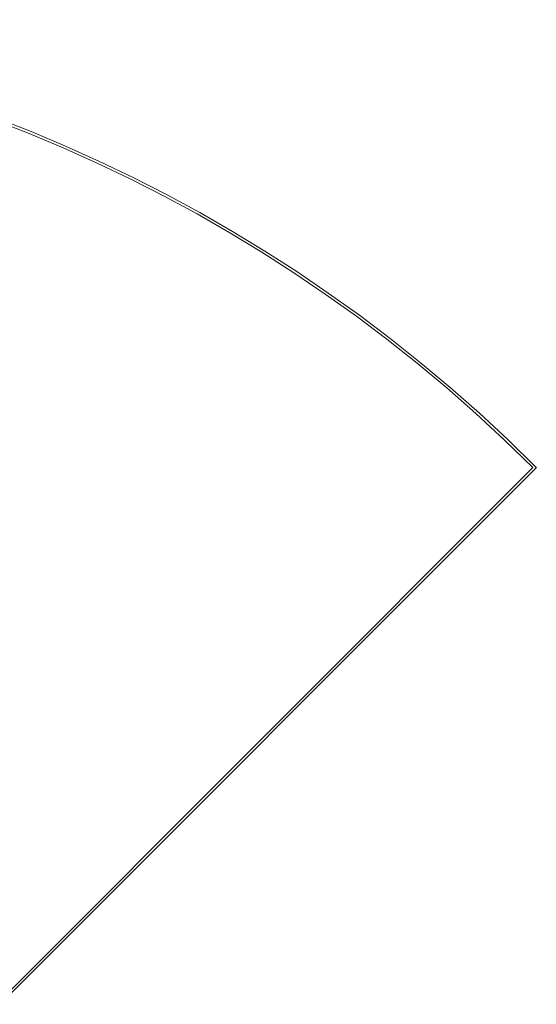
# Model space of a CAD drawing. Header units: inches. Extents: x 17 to 119, y 39 to 85.
# Tile 5 of 5: x 95 to 119, y 39 to 85. Entities that reach past the tile are written whole.
import ezdxf

# ---------------------------------------------------------------- set-up
doc = ezdxf.new("R2010")
doc.units = ezdxf.units.IN
doc.header["$MEASUREMENT"] = 0
doc.linetypes.add('SLD-Solid', pattern=[0])

msp = doc.modelspace()

# ---------------------------------------------------------------- linework, layer by layer
at = {"color": 7, "linetype": 'SLD-Solid', "lineweight": 15}
for p, q in [((93.819, 39.27), (118.932, 64.382)), ((93.819, 39.27), (118.932, 64.382)), ((93.82, 39.103), (119.099, 64.382))]:
    msp.add_line(p, q, dxfattribs=at)
for radius, start, end in [(72, 45, 135), (71.882, 45.09414, 134.90586), (71.882, 45.09414, 134.90586)]:
    msp.add_arc((68.187, 13.47), radius, start, end, dxfattribs=at)

doc.saveas('drawing.dxf')
